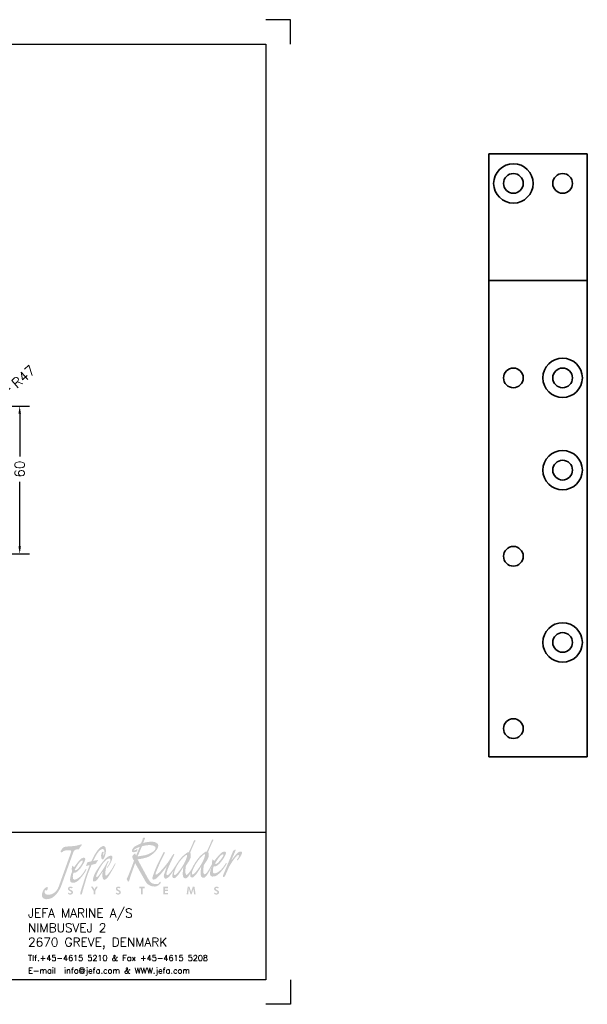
# Model space of a CAD drawing. Extents: x -280 to 410, y -179 to 221.
# Tile 2 of 2: x 180 to 410, y -179 to 221. Entities that reach past the tile are written whole.
import ezdxf

# ---------------------------------------------------------------- set-up
doc = ezdxf.new("R2010")
doc.units = 0
doc.header["$LTSCALE"] = 0.15
doc.layers.get('0').update_dxf_attribs({"linetype": 'CONTINUOUS'})
doc.layers.get('DEFPOINTS').update_dxf_attribs({"linetype": 'CONTINUOUS'})
doc.layers.add('BEARING', color=1, linetype='CONTINUOUS', lineweight=35)
doc.layers.add('DIMS', color=7, linetype='CONTINUOUS')
doc.layers.add('RAMME', color=7, linetype='CONTINUOUS')
doc.styles.add('ROMANS', font='romans')
doc.dimstyles.new('Text 4', dxfattribs={"dimtxt": 4, "dimasz": 3, "dimexe": 4, "dimexo": 0, "dimgap": 2, "dimtad": 0, "dimdsep": 46, "dimtxsty": 'ROMANS', "dimcen": 2, "dimazin": 2, "dimtfac": 0.65, "dimtofl": 0, "dimtmove": 0, "dimatfit": 3, "dimfxl": 0, "dimtolj": 1, "dimarcsym": 0})

# ---------------------------------------------------------------- blocks, each defined once
blk = doc.blocks.new('jefa rudder logo')
at = {"linetype": 'Continuous', "lineweight": 0}
h = blk.add_hatch(color=182, dxfattribs=at)
edge = h.paths.add_edge_path(flags=16)
edge.add_spline(control_points=[(28.95, 61.15), (29.14, 61.17), (28.95, 60.38), (28.38, 59.43), (28.38, 59.43), (27.82, 58.48), (27.17, 57.71), (26.92, 57.71), (26.92, 57.71), (26.68, 57.71), (26.86, 58.52), (27.42, 59.47), (27.42, 59.47), (27.98, 60.42), (28.79, 61.14), (28.95, 61.15)], knot_values=[0, 0, 0, 0, 0.25, 0.25, 0.25, 0.25, 0.5, 0.5, 0.5, 0.5, 0.75, 0.75, 0.75, 0.75, 1, 1, 1, 1], degree=3, periodic=0)
edge = h.paths.add_edge_path(flags=16)
edge.add_spline(control_points=[(29.95, 57.81), (30.2, 57.81), (30.85, 58.58), (31.41, 59.53), (31.41, 59.53), (31.98, 60.48), (32.17, 61.26), (31.98, 61.25), (31.98, 61.25), (31.82, 61.24), (31.03, 60.5), (30.47, 59.55), (30.47, 59.55), (30.32, 59.3), (29.53, 57.81), (29.95, 57.81)], knot_values=[0, 0, 0, 0, 0.25, 0.25, 0.25, 0.25, 0.5, 0.5, 0.5, 0.5, 0.75, 0.75, 0.75, 0.75, 1, 1, 1, 1], degree=3, periodic=0)
edge = h.paths.add_edge_path()
edge.add_spline(control_points=[(30.17, 59.44), (30.19, 59.47), (30.21, 59.51), (30.24, 59.56), (30.24, 59.56), (30.25, 59.59), (30.26, 59.6), (30.26, 59.6), (30.26, 59.6), (30.26, 59.6), (30.26, 59.6), (30.26, 59.6), (30.26, 59.6), (30.47, 59.95), (30.88, 60.56), (31.19, 60.88), (31.19, 60.88), (31.55, 61.25), (32.21, 61.78), (32.3, 61.69), (32.3, 61.69), (32.38, 61.59), (33.18, 63.56), (33.18, 63.56), (33.18, 63.56), (33.18, 63.56), (33.26, 63.81), (33.4, 63.75), (33.4, 63.75), (33.54, 63.68), (33.49, 63.57), (33.39, 63.43), (33.39, 63.43), (33.28, 63.29), (32.58, 61.64), (32.59, 61.62), (32.59, 61.62), (32.61, 61.61), (32.89, 60.96), (32.42, 60.24), (32.42, 60.24), (31.94, 59.53), (31.86, 59.38), (31.86, 59.38), (31.86, 59.38), (31.86, 59.38), (31.72, 58.51), (31.77, 58.23), (31.77, 58.23), (31.82, 57.96), (31.91, 57.78), (32.05, 57.85), (32.05, 57.85), (32.48, 58.06), (33.04, 59.22), (33.27, 59.65), (33.27, 59.65), (33.24, 59.9), (33.28, 60.12), (33.32, 60.39), (33.32, 60.39), (33.41, 60.27), (33.48, 60.19), (33.65, 60.14), (33.65, 60.14), (33.98, 60.61), (34.62, 61.36), (34.97, 61.58), (34.97, 61.58), (35.31, 61.79), (35.66, 61.7), (35.6, 61.41), (35.6, 61.41), (35.49, 60.85), (34.3, 58.95), (33.53, 59.19), (33.53, 59.19), (33.45, 59.05), (33.19, 57.98), (33.61, 57.99), (33.61, 57.99), (34.02, 58), (34.65, 58.39), (35.14, 59.06), (35.14, 59.06), (35.64, 59.73), (35.55, 59.77), (35.66, 59.77), (35.66, 59.77), (35.77, 59.78), (35.7, 59.57), (35.52, 59.28), (35.52, 59.28), (35.35, 59), (34.37, 57.6), (33.67, 57.49), (33.67, 57.49), (33, 57.36), (32.92, 57.66), (32.91, 57.99), (32.91, 57.99), (32.9, 58.29), (33.03, 58.74), (33.24, 59.26), (33.24, 59.26), (33.24, 59.26), (32.76, 58.31), (32.76, 58.31), (32.76, 58.31), (32.76, 58.31), (32.25, 57.4), (32, 57.31), (32, 57.31), (31.74, 57.22), (31.47, 57.27), (31.36, 57.59), (31.36, 57.59), (31.26, 57.9), (31.4, 59.26), (31.46, 59.22), (31.46, 59.22), (31.46, 59.22), (30.71, 57.97), (30.43, 57.69), (30.43, 57.69), (30.15, 57.41), (29.97, 57.16), (29.66, 57.37), (29.66, 57.37), (29.53, 57.45), (29.54, 57.72), (29.61, 58.05), (29.61, 58.05), (29.46, 57.78), (29.15, 57.28), (28.97, 57.21), (28.97, 57.21), (28.71, 57.12), (28.44, 57.17), (28.33, 57.49), (28.33, 57.49), (28.23, 57.8), (28.37, 59.15), (28.43, 59.12), (28.43, 59.12), (28.43, 59.12), (27.68, 57.87), (27.4, 57.59), (27.4, 57.59), (27.12, 57.31), (26.94, 57.06), (26.63, 57.26), (26.63, 57.26), (26.43, 57.4), (26.55, 57.97), (26.73, 58.48), (26.73, 58.48), (26.52, 58.15), (26.1, 57.53), (25.91, 57.37), (25.91, 57.37), (25.65, 57.15), (25.46, 57.09), (25.32, 57.13), (25.32, 57.13), (25.16, 57.18), (25.03, 57.48), (25.12, 57.77), (25.12, 57.77), (25.21, 58.06), (25.62, 59.21), (25.62, 59.21), (25.62, 59.21), (25.62, 59.21), (24.73, 58.05), (24.42, 57.72), (24.42, 57.72), (24.11, 57.39), (23.82, 57.11), (23.66, 57.03), (23.66, 57.03), (23.5, 56.95), (23.1, 56.84), (23.16, 57.23), (23.16, 57.23), (23.22, 57.62), (23.71, 58.82), (23.91, 59.28), (23.91, 59.28), (24.1, 59.73), (24.83, 61.17), (24.94, 61.36), (24.94, 61.36), (25.03, 61.52), (25.11, 61.79), (25.29, 61.51), (25.29, 61.51), (25.29, 61.51), (24.63, 60.24), (24.27, 59.38), (24.27, 59.38), (23.91, 58.51), (23.75, 58.16), (23.72, 58.02), (23.72, 58.02), (23.7, 57.88), (23.67, 57.75), (23.76, 57.77), (23.76, 57.77), (24.24, 57.87), (25.45, 59.42), (25.77, 59.84), (25.77, 59.84), (26.06, 60.24), (26.42, 60.88), (26.48, 60.94), (26.48, 60.94), (26.61, 61.1), (26.73, 61.36), (26.83, 61.27), (26.83, 61.27), (26.93, 61.2), (26.84, 61.07), (26.75, 60.91), (26.75, 60.91), (26.66, 60.75), (25.81, 58.96), (25.69, 58.53), (25.69, 58.53), (25.58, 58.13), (25.51, 57.96), (25.55, 57.83), (25.55, 57.83), (25.59, 57.7), (25.68, 57.56), (26.04, 57.92), (26.04, 57.92), (26.88, 58.79), (27.34, 59.93), (28.16, 60.78), (28.16, 60.78), (28.52, 61.15), (29.18, 61.68), (29.27, 61.59), (29.27, 61.59), (29.35, 61.5), (30.15, 63.46), (30.15, 63.46), (30.15, 63.46), (30.15, 63.46), (30.23, 63.71), (30.37, 63.65), (30.37, 63.65), (30.51, 63.58), (30.46, 63.47), (30.36, 63.33), (30.36, 63.33), (30.25, 63.19), (29.55, 61.54), (29.56, 61.52), (29.56, 61.52), (29.58, 61.51), (29.86, 60.86), (29.39, 60.14), (29.39, 60.14), (28.91, 59.43), (28.83, 59.28), (28.83, 59.28), (28.83, 59.28), (28.83, 59.28), (28.69, 58.41), (28.75, 58.12), (28.75, 58.12), (28.8, 57.84), (28.89, 57.68), (29.02, 57.75), (29.02, 57.75), (29.15, 57.82), (29.59, 58.39), (29.71, 58.6), (29.71, 58.6), (29.75, 58.66), (29.81, 58.77), (29.89, 58.91), (29.89, 58.91), (30.02, 59.23), (30.14, 59.46), (30.17, 59.44)], knot_values=[0, 0, 0, 0, 0.013889, 0.013889, 0.013889, 0.013889, 0.027778, 0.027778, 0.027778, 0.027778, 0.041667, 0.041667, 0.041667, 0.041667, 0.055556, 0.055556, 0.055556, 0.055556, 0.069444, 0.069444, 0.069444, 0.069444, 0.083333, 0.083333, 0.083333, 0.083333, 0.097222, 0.097222, 0.097222, 0.097222, 0.111111, 0.111111, 0.111111, 0.111111, 0.125, 0.125, 0.125, 0.125, 0.138889, 0.138889, 0.138889, 0.138889, 0.152778, 0.152778, 0.152778, 0.152778, 0.166667, 0.166667, 0.166667, 0.166667, 0.180556, 0.180556, 0.180556, 0.180556, 0.194444, 0.194444, 0.194444, 0.194444, 0.208333, 0.208333, 0.208333, 0.208333, 0.222222, 0.222222, 0.222222, 0.222222, 0.236111, 0.236111, 0.236111, 0.236111, 0.25, 0.25, 0.25, 0.25, 0.263889, 0.263889, 0.263889, 0.263889, 0.277778, 0.277778, 0.277778, 0.277778, 0.291667, 0.291667, 0.291667, 0.291667, 0.305556, 0.305556, 0.305556, 0.305556, 0.319444, 0.319444, 0.319444, 0.319444, 0.333333, 0.333333, 0.333333, 0.333333, 0.347222, 0.347222, 0.347222, 0.347222, 0.361111, 0.361111, 0.361111, 0.361111, 0.375, 0.375, 0.375, 0.375, 0.388889, 0.388889, 0.388889, 0.388889, 0.402778, 0.402778, 0.402778, 0.402778, 0.416667, 0.416667, 0.416667, 0.416667, 0.430556, 0.430556, 0.430556, 0.430556, 0.444444, 0.444444, 0.444444, 0.444444, 0.458333, 0.458333, 0.458333, 0.458333, 0.472222, 0.472222, 0.472222, 0.472222, 0.486111, 0.486111, 0.486111, 0.486111, 0.5, 0.5, 0.5, 0.5, 0.513889, 0.513889, 0.513889, 0.513889, 0.527778, 0.527778, 0.527778, 0.527778, 0.541667, 0.541667, 0.541667, 0.541667, 0.555556, 0.555556, 0.555556, 0.555556, 0.569444, 0.569444, 0.569444, 0.569444, 0.583333, 0.583333, 0.583333, 0.583333, 0.597222, 0.597222, 0.597222, 0.597222, 0.611111, 0.611111, 0.611111, 0.611111, 0.625, 0.625, 0.625, 0.625, 0.638889, 0.638889, 0.638889, 0.638889, 0.652778, 0.652778, 0.652778, 0.652778, 0.666667, 0.666667, 0.666667, 0.666667, 0.680556, 0.680556, 0.680556, 0.680556, 0.694444, 0.694444, 0.694444, 0.694444, 0.708333, 0.708333, 0.708333, 0.708333, 0.722222, 0.722222, 0.722222, 0.722222, 0.736111, 0.736111, 0.736111, 0.736111, 0.75, 0.75, 0.75, 0.75, 0.763889, 0.763889, 0.763889, 0.763889, 0.777778, 0.777778, 0.777778, 0.777778, 0.791667, 0.791667, 0.791667, 0.791667, 0.805556, 0.805556, 0.805556, 0.805556, 0.819444, 0.819444, 0.819444, 0.819444, 0.833333, 0.833333, 0.833333, 0.833333, 0.847222, 0.847222, 0.847222, 0.847222, 0.861111, 0.861111, 0.861111, 0.861111, 0.875, 0.875, 0.875, 0.875, 0.888889, 0.888889, 0.888889, 0.888889, 0.902778, 0.902778, 0.902778, 0.902778, 0.916667, 0.916667, 0.916667, 0.916667, 0.930556, 0.930556, 0.930556, 0.930556, 0.944444, 0.944444, 0.944444, 0.944444, 0.958333, 0.958333, 0.958333, 0.958333, 0.972222, 0.972222, 0.972222, 0.972222, 0.986111, 0.986111, 0.986111, 0.986111, 1, 1, 1, 1], degree=3, periodic=0)
edge = h.paths.add_edge_path(flags=16)
edge.add_spline(control_points=[(33.76, 59.68), (33.76, 59.68), (34.34, 60.7), (34.68, 61), (34.68, 61), (35.02, 61.3), (35.27, 61.33), (35.16, 61), (35.16, 61), (35.1, 60.83), (33.98, 59.18), (33.76, 59.68)], knot_values=[0, 0, 0, 0, 0.333333, 0.333333, 0.333333, 0.333333, 0.666667, 0.666667, 0.666667, 0.666667, 1, 1, 1, 1], degree=3, periodic=0)
edge = h.paths.add_edge_path()
edge.add_spline(control_points=[(21.22, 63.07), (21.22, 63.07), (21.49, 63.7), (21.49, 63.7), (21.49, 63.7), (21.49, 63.7), (21.5, 63.85), (21.54, 63.94), (21.54, 63.94), (21.59, 64.02), (21.74, 64.11), (21.8, 64.08), (21.8, 64.08), (21.86, 64.05), (21.98, 63.96), (21.9, 63.83), (21.9, 63.83), (21.82, 63.69), (21.58, 63.16), (21.58, 63.16), (21.58, 63.16), (21.58, 63.16), (22.98, 63.51), (23.49, 63.33), (23.49, 63.33), (24, 63.14), (24.37, 62.92), (24.07, 62.3), (24.07, 62.3), (23.76, 61.67), (22.93, 60.91), (22.08, 60.66), (22.08, 60.66), (21.22, 60.42), (20.65, 60.39), (20.65, 60.39), (20.65, 60.39), (20.65, 60.39), (22.46, 57.06), (22.46, 57.06), (22.46, 57.06), (22.87, 56.31), (23.26, 56.25), (23.51, 56.22), (23.51, 56.22), (23.78, 56.19), (24.11, 56.15), (24.26, 56.32), (24.26, 56.32), (24.36, 56.43), (24.36, 56.58), (24.45, 56.59), (24.45, 56.59), (24.53, 56.6), (24.68, 56.47), (24.57, 56.34), (24.57, 56.34), (24.47, 56.22), (24.02, 55.78), (23.63, 55.78), (23.63, 55.78), (23.24, 55.78), (22.47, 55.81), (21.98, 56.67), (21.98, 56.67), (21.98, 56.67), (20.25, 59.73), (20.25, 59.73), (20.25, 59.73), (20.25, 59.73), (19.48, 57.57), (19.48, 57.57), (19.48, 57.57), (19.48, 57.57), (19.32, 57.01), (19.26, 56.84), (19.26, 56.84), (19.2, 56.66), (19.12, 56.57), (19.04, 56.62), (19.04, 56.62), (18.96, 56.66), (18.92, 56.91), (18.87, 56.97), (18.87, 56.97), (18.82, 57.03), (18.77, 57.13), (18.86, 57.16), (18.86, 57.16), (18.96, 57.19), (20.08, 60.14), (20.04, 60.17), (20.04, 60.17), (19.98, 60.21), (19.7, 60.84), (19.74, 60.89), (19.74, 60.89), (19.89, 61.09), (20.06, 61.28), (20.26, 61.41), (20.26, 61.41), (20.29, 61.28), (20.34, 61.15), (20.4, 61.02), (20.4, 61.02), (20.4, 61.02), (21.04, 62.5), (21.04, 62.5), (21.04, 62.5), (21.04, 62.5), (20.52, 62.31), (20.36, 62.2), (20.36, 62.2), (20.2, 62.09), (19.93, 61.93), (19.94, 61.88), (19.94, 61.88), (19.96, 61.83), (20.21, 61.9), (20.35, 61.98), (20.35, 61.98), (20.5, 62.07), (20.63, 62.18), (20.65, 62.06), (20.65, 62.06), (20.66, 61.94), (20.58, 61.66), (20.25, 61.61), (20.25, 61.61), (19.92, 61.56), (19.73, 61.6), (19.69, 61.74), (19.69, 61.74), (19.65, 61.89), (19.85, 62.37), (20.22, 62.58), (20.22, 62.58), (20.6, 62.78), (21.22, 63.07), (21.22, 63.07)], knot_values=[0, 0, 0, 0, 0.028571, 0.028571, 0.028571, 0.028571, 0.057143, 0.057143, 0.057143, 0.057143, 0.085714, 0.085714, 0.085714, 0.085714, 0.114286, 0.114286, 0.114286, 0.114286, 0.142857, 0.142857, 0.142857, 0.142857, 0.171429, 0.171429, 0.171429, 0.171429, 0.2, 0.2, 0.2, 0.2, 0.228571, 0.228571, 0.228571, 0.228571, 0.257143, 0.257143, 0.257143, 0.257143, 0.285714, 0.285714, 0.285714, 0.285714, 0.314286, 0.314286, 0.314286, 0.314286, 0.342857, 0.342857, 0.342857, 0.342857, 0.371429, 0.371429, 0.371429, 0.371429, 0.4, 0.4, 0.4, 0.4, 0.428571, 0.428571, 0.428571, 0.428571, 0.457143, 0.457143, 0.457143, 0.457143, 0.485714, 0.485714, 0.485714, 0.485714, 0.514286, 0.514286, 0.514286, 0.514286, 0.542857, 0.542857, 0.542857, 0.542857, 0.571429, 0.571429, 0.571429, 0.571429, 0.6, 0.6, 0.6, 0.6, 0.628571, 0.628571, 0.628571, 0.628571, 0.657143, 0.657143, 0.657143, 0.657143, 0.685714, 0.685714, 0.685714, 0.685714, 0.714286, 0.714286, 0.714286, 0.714286, 0.742857, 0.742857, 0.742857, 0.742857, 0.771429, 0.771429, 0.771429, 0.771429, 0.8, 0.8, 0.8, 0.8, 0.828571, 0.828571, 0.828571, 0.828571, 0.857143, 0.857143, 0.857143, 0.857143, 0.885714, 0.885714, 0.885714, 0.885714, 0.914286, 0.914286, 0.914286, 0.914286, 0.942857, 0.942857, 0.942857, 0.942857, 0.971429, 0.971429, 0.971429, 0.971429, 1, 1, 1, 1], degree=3, periodic=0)
edge = h.paths.add_edge_path(flags=16)
edge.add_spline(control_points=[(20.66, 60.88), (20.66, 60.88), (21.4, 62.59), (21.4, 62.59), (21.4, 62.59), (21.41, 62.62), (22.63, 62.91), (23.11, 62.76), (23.11, 62.76), (23.59, 62.61), (23.86, 62.47), (23.61, 62.02), (23.61, 62.02), (23.36, 61.57), (22.26, 61.15), (21.92, 61.08), (21.92, 61.08), (21.57, 61), (20.66, 60.88), (20.66, 60.88)], knot_values=[0, 0, 0, 0, 0.2, 0.2, 0.2, 0.2, 0.4, 0.4, 0.4, 0.4, 0.6, 0.6, 0.6, 0.6, 0.8, 0.8, 0.8, 0.8, 1, 1, 1, 1], degree=3, periodic=0)
edge = h.paths.add_edge_path()
edge.add_spline(control_points=[(35.1, 57.64), (35.1, 57.64), (36.84, 61.85), (36.84, 61.85), (36.84, 61.85), (36.84, 61.85), (37.15, 62.02), (37.15, 62.02), (37.15, 62.02), (37.15, 62.02), (37.29, 62.1), (37.25, 61.96), (37.25, 61.96), (37.21, 61.81), (36.48, 60.16), (36.48, 60.16), (36.48, 60.16), (36.48, 60.16), (37.44, 61.49), (37.79, 61.63), (37.79, 61.63), (38.16, 61.77), (38.4, 61.75), (38.32, 61.42), (38.32, 61.42), (38.24, 61.09), (37.69, 60.27), (37.6, 60.23), (37.6, 60.23), (37.51, 60.18), (37.44, 60.28), (37.44, 60.28), (37.44, 60.28), (37.44, 60.28), (37.63, 60.53), (37.68, 60.65), (37.68, 60.65), (37.73, 60.75), (37.82, 60.94), (37.8, 61.02), (37.8, 61.02), (37.63, 61.67), (36.16, 59.2), (36.11, 59.07), (36.11, 59.07), (36.11, 59.07), (35.44, 57.54), (35.44, 57.54), (35.44, 57.54), (35.37, 57.4), (35.17, 57.37), (35.12, 57.4), (35.12, 57.4), (35.06, 57.43), (35.07, 57.57), (35.1, 57.64)], knot_values=[0, 0, 0, 0, 0.071429, 0.071429, 0.071429, 0.071429, 0.142857, 0.142857, 0.142857, 0.142857, 0.214286, 0.214286, 0.214286, 0.214286, 0.285714, 0.285714, 0.285714, 0.285714, 0.357143, 0.357143, 0.357143, 0.357143, 0.428571, 0.428571, 0.428571, 0.428571, 0.5, 0.5, 0.5, 0.5, 0.571429, 0.571429, 0.571429, 0.571429, 0.642857, 0.642857, 0.642857, 0.642857, 0.714286, 0.714286, 0.714286, 0.714286, 0.785714, 0.785714, 0.785714, 0.785714, 0.857143, 0.857143, 0.857143, 0.857143, 0.928571, 0.928571, 0.928571, 0.928571, 1, 1, 1, 1], degree=3, periodic=0)
edge = h.paths.add_edge_path()
edge.add_spline(control_points=[(15.66, 59.3), (15.95, 59.7), (16.32, 60.53), (15.9, 60.53), (15.9, 60.53), (15.68, 60.54), (15.15, 60.31), (14.43, 59.16), (14.43, 59.16), (13.73, 58.01), (13.69, 57.64), (13.66, 57.51), (13.66, 57.51), (13.62, 57.38), (13.7, 57.26), (13.94, 57.49), (13.94, 57.49), (14.19, 57.72), (14.87, 58.76), (15.08, 59.11), (15.08, 59.11), (15.33, 59.52), (15.62, 60.24), (15.75, 60.12), (15.75, 60.12), (15.8, 60.06), (15.7, 59.89), (15.56, 59.63), (15.56, 59.63), (15.28, 59.1), (15.01, 57.4), (15.38, 57.63), (15.38, 57.63), (15.69, 57.82), (16.26, 58.64), (16.47, 59.02), (16.47, 59.02), (16.68, 59.4), (16.78, 59.6), (16.78, 59.6), (16.78, 59.6), (16.78, 59.6), (17.01, 59.88), (16.91, 59.57), (16.91, 59.57), (16.8, 59.26), (15.86, 57.61), (15.64, 57.36), (15.64, 57.36), (15.41, 57.1), (15.13, 56.87), (14.99, 56.9), (14.99, 56.9), (14.84, 56.93), (14.69, 57.34), (14.7, 57.63), (14.7, 57.63), (14.72, 57.92), (14.74, 58.28), (14.74, 58.28), (14.74, 58.28), (14.74, 58.28), (14.19, 57.42), (13.91, 57.04), (13.91, 57.04), (13.64, 56.65), (13.22, 56.5), (13.15, 56.73), (13.15, 56.73), (13.09, 56.95), (13.07, 57.5), (13.88, 58.73), (13.88, 58.73), (14.69, 59.96), (15.35, 60.7), (15.77, 60.9), (15.77, 60.9), (16.19, 61.1), (16.36, 61.01), (16.39, 60.78), (16.39, 60.78), (16.43, 60.55), (16.23, 59.95), (15.94, 59.5), (15.94, 59.5), (15.64, 59.05), (15.58, 58.97), (15.5, 58.96), (15.5, 58.96), (15.39, 58.95), (15.6, 59.22), (15.66, 59.3)], knot_values=[0, 0, 0, 0, 0.043478, 0.043478, 0.043478, 0.043478, 0.086957, 0.086957, 0.086957, 0.086957, 0.130435, 0.130435, 0.130435, 0.130435, 0.173913, 0.173913, 0.173913, 0.173913, 0.217391, 0.217391, 0.217391, 0.217391, 0.26087, 0.26087, 0.26087, 0.26087, 0.304348, 0.304348, 0.304348, 0.304348, 0.347826, 0.347826, 0.347826, 0.347826, 0.391304, 0.391304, 0.391304, 0.391304, 0.434783, 0.434783, 0.434783, 0.434783, 0.478261, 0.478261, 0.478261, 0.478261, 0.521739, 0.521739, 0.521739, 0.521739, 0.565217, 0.565217, 0.565217, 0.565217, 0.608696, 0.608696, 0.608696, 0.608696, 0.652174, 0.652174, 0.652174, 0.652174, 0.695652, 0.695652, 0.695652, 0.695652, 0.73913, 0.73913, 0.73913, 0.73913, 0.782609, 0.782609, 0.782609, 0.782609, 0.826087, 0.826087, 0.826087, 0.826087, 0.869565, 0.869565, 0.869565, 0.869565, 0.913043, 0.913043, 0.913043, 0.913043, 0.956522, 0.956522, 0.956522, 0.956522, 1, 1, 1, 1], degree=3, periodic=0)
edge = h.paths.add_edge_path()
edge.add_spline(control_points=[(12.85, 60.04), (13.2, 60.9), (13.7, 61.67), (14, 62.04), (14, 62.04), (14.29, 62.42), (14.81, 62.77), (15.09, 62.59), (15.09, 62.59), (15.37, 62.4), (15.38, 61.54), (15.15, 60.94), (15.15, 60.94), (14.91, 60.34), (14.8, 60.37), (14.69, 60.35), (14.69, 60.35), (14.57, 60.33), (14.47, 60.85), (14.5, 61.1), (14.5, 61.1), (14.54, 61.36), (14.61, 61.63), (14.78, 61.69), (14.78, 61.69), (14.95, 61.74), (14.91, 61.56), (14.88, 61.36), (14.88, 61.36), (14.86, 61.16), (14.9, 60.98), (14.9, 60.98), (14.9, 60.98), (14.9, 60.98), (15.13, 61.52), (15.06, 61.82), (15.06, 61.82), (14.99, 62.12), (14.66, 62.33), (14.19, 61.83), (14.19, 61.83), (13.73, 61.32), (13.37, 60.56), (13.13, 60.09), (13.13, 60.09), (13.13, 60.09), (13.98, 60.29), (13.98, 60.29), (13.98, 60.29), (13.98, 60.29), (13.62, 59.64), (13.62, 59.64), (13.62, 59.64), (13.62, 59.64), (12.88, 59.45), (12.88, 59.45), (12.88, 59.45), (12.88, 59.45), (12.27, 58.12), (11.96, 57.01), (11.96, 57.01), (11.64, 55.9), (11.32, 54.88), (11.3, 54.74), (11.3, 54.74), (11.29, 54.59), (11.2, 54.36), (11.11, 54.38), (11.11, 54.38), (11.02, 54.4), (10.96, 54.53), (10.98, 54.71), (10.98, 54.71), (11, 54.9), (11.73, 57.12), (11.81, 57.38), (11.81, 57.38), (11.89, 57.64), (12.56, 59.4), (12.56, 59.4), (12.56, 59.4), (12.56, 59.4), (11.92, 59.25), (11.92, 59.25), (11.92, 59.25), (11.92, 59.25), (12.18, 59.89), (12.18, 59.89), (12.18, 59.89), (12.18, 59.89), (12.85, 60.04), (12.85, 60.04)], knot_values=[0, 0, 0, 0, 0.043478, 0.043478, 0.043478, 0.043478, 0.086957, 0.086957, 0.086957, 0.086957, 0.130435, 0.130435, 0.130435, 0.130435, 0.173913, 0.173913, 0.173913, 0.173913, 0.217391, 0.217391, 0.217391, 0.217391, 0.26087, 0.26087, 0.26087, 0.26087, 0.304348, 0.304348, 0.304348, 0.304348, 0.347826, 0.347826, 0.347826, 0.347826, 0.391304, 0.391304, 0.391304, 0.391304, 0.434783, 0.434783, 0.434783, 0.434783, 0.478261, 0.478261, 0.478261, 0.478261, 0.521739, 0.521739, 0.521739, 0.521739, 0.565217, 0.565217, 0.565217, 0.565217, 0.608696, 0.608696, 0.608696, 0.608696, 0.652174, 0.652174, 0.652174, 0.652174, 0.695652, 0.695652, 0.695652, 0.695652, 0.73913, 0.73913, 0.73913, 0.73913, 0.782609, 0.782609, 0.782609, 0.782609, 0.826087, 0.826087, 0.826087, 0.826087, 0.869565, 0.869565, 0.869565, 0.869565, 0.913043, 0.913043, 0.913043, 0.913043, 0.956522, 0.956522, 0.956522, 0.956522, 1, 1, 1, 1], degree=3, periodic=0)
edge = h.paths.add_edge_path()
edge.add_spline(control_points=[(9.58, 59.3), (9.66, 59.18), (9.8, 59.14), (9.97, 59.1), (9.97, 59.1), (10.29, 59.57), (10.84, 60.3), (11.18, 60.53), (11.18, 60.53), (11.51, 60.75), (11.87, 60.67), (11.82, 60.38), (11.82, 60.38), (11.77, 60.08), (11.12, 58.84), (10.6, 58.44), (10.6, 58.44), (10.35, 58.25), (10.16, 58.03), (9.83, 58.12), (9.83, 58.12), (9.75, 57.98), (9.53, 56.92), (9.95, 56.93), (9.95, 56.93), (10.36, 56.95), (10.97, 57.36), (11.44, 58.04), (11.44, 58.04), (11.91, 58.71), (11.83, 58.75), (11.94, 58.76), (11.94, 58.76), (12.04, 58.77), (11.99, 58.55), (11.82, 58.27), (11.82, 58.27), (11.64, 57.99), (10.69, 56.58), (10.03, 56.44), (10.03, 56.44), (9.36, 56.29), (9.27, 56.58), (9.25, 56.91), (9.25, 56.91), (9.23, 57.24), (9.36, 57.75), (9.59, 58.33), (9.59, 58.33), (9.5, 58.67), (9.53, 58.95), (9.58, 59.3)], knot_values=[0, 0, 0, 0, 0.076923, 0.076923, 0.076923, 0.076923, 0.153846, 0.153846, 0.153846, 0.153846, 0.230769, 0.230769, 0.230769, 0.230769, 0.307692, 0.307692, 0.307692, 0.307692, 0.384615, 0.384615, 0.384615, 0.384615, 0.461538, 0.461538, 0.461538, 0.461538, 0.538462, 0.538462, 0.538462, 0.538462, 0.615385, 0.615385, 0.615385, 0.615385, 0.692308, 0.692308, 0.692308, 0.692308, 0.769231, 0.769231, 0.769231, 0.769231, 0.846154, 0.846154, 0.846154, 0.846154, 0.923077, 0.923077, 0.923077, 0.923077, 1, 1, 1, 1], degree=3, periodic=0)
edge = h.paths.add_edge_path(flags=16)
edge.add_spline(control_points=[(10.04, 58.61), (10.04, 58.61), (10.58, 59.64), (10.91, 59.94), (10.91, 59.94), (11.24, 60.25), (11.49, 60.29), (11.39, 59.96), (11.39, 59.96), (11.3, 59.62), (10.7, 58.84), (10.46, 58.68), (10.46, 58.68), (10.27, 58.55), (10.1, 58.48), (10.04, 58.61)], knot_values=[0, 0, 0, 0, 0.25, 0.25, 0.25, 0.25, 0.5, 0.5, 0.5, 0.5, 0.75, 0.75, 0.75, 0.75, 1, 1, 1, 1], degree=3, periodic=0)
edge = h.paths.add_edge_path()
edge.add_spline(control_points=[(9.22, 61.93), (8.86, 61.89), (8.44, 61.96), (8.13, 61.77), (8.13, 61.77), (7.97, 61.68), (7.89, 61.56), (7.81, 61.55), (7.81, 61.55), (7.73, 61.54), (7.56, 61.67), (7.65, 61.79), (7.65, 61.79), (7.73, 61.92), (7.97, 62.3), (8.13, 62.41), (8.13, 62.41), (8.3, 62.51), (8.53, 62.54), (8.74, 62.55), (8.74, 62.55), (8.94, 62.55), (10.03, 62.63), (10.39, 62.71), (10.39, 62.71), (10.76, 62.8), (11.1, 62.92), (11.1, 62.92), (11.1, 62.92), (11.1, 62.92), (11.23, 63.01), (11.23, 62.87), (11.23, 62.87), (11.23, 62.73), (10.87, 62.39), (10.83, 62.27), (10.83, 62.27), (10.78, 62.15), (10.84, 62.04), (10.62, 62.08), (10.62, 62.08), (10.39, 62.11), (9.94, 62), (9.83, 61.68), (9.83, 61.68), (9.83, 61.68), (7.71, 55.78), (7.71, 55.78), (7.71, 55.78), (7.6, 55.46), (6.87, 54.01), (5.83, 53.71), (5.83, 53.71), (4.79, 53.42), (4.47, 53.92), (4.47, 54.26), (4.47, 54.26), (4.47, 54.6), (4.69, 55.24), (4.93, 55.45), (4.93, 55.45), (5.17, 55.67), (5.5, 55.8), (5.48, 55.55), (5.48, 55.55), (5.46, 55.31), (5.29, 54.96), (5.2, 55.11), (5.2, 55.11), (5.11, 55.27), (5.03, 55.21), (4.97, 55.06), (4.97, 55.06), (4.91, 54.92), (4.9, 54.41), (5.41, 54.38), (5.41, 54.38), (5.92, 54.34), (6.9, 54.58), (7.33, 55.79), (7.33, 55.79), (7.33, 55.79), (9.44, 61.68), (9.44, 61.68), (9.44, 61.68), (9.5, 61.83), (9.22, 61.93), (9.22, 61.93)], knot_values=[0, 0, 0, 0, 0.045455, 0.045455, 0.045455, 0.045455, 0.090909, 0.090909, 0.090909, 0.090909, 0.136364, 0.136364, 0.136364, 0.136364, 0.181818, 0.181818, 0.181818, 0.181818, 0.227273, 0.227273, 0.227273, 0.227273, 0.272727, 0.272727, 0.272727, 0.272727, 0.318182, 0.318182, 0.318182, 0.318182, 0.363636, 0.363636, 0.363636, 0.363636, 0.409091, 0.409091, 0.409091, 0.409091, 0.454545, 0.454545, 0.454545, 0.454545, 0.5, 0.5, 0.5, 0.5, 0.545455, 0.545455, 0.545455, 0.545455, 0.590909, 0.590909, 0.590909, 0.590909, 0.636364, 0.636364, 0.636364, 0.636364, 0.681818, 0.681818, 0.681818, 0.681818, 0.727273, 0.727273, 0.727273, 0.727273, 0.772727, 0.772727, 0.772727, 0.772727, 0.818182, 0.818182, 0.818182, 0.818182, 0.863636, 0.863636, 0.863636, 0.863636, 0.909091, 0.909091, 0.909091, 0.909091, 0.954545, 0.954545, 0.954545, 0.954545, 1, 1, 1, 1], degree=3, periodic=0)
h = blk.add_hatch(color=8, dxfattribs=at)
edge = h.paths.add_edge_path()
edge.add_spline(control_points=[(33.57, 54.61), (33.57, 54.61), (33.73, 54.78), (33.73, 54.78), (33.73, 54.78), (33.75, 54.73), (33.78, 54.7), (33.82, 54.67), (33.82, 54.67), (33.86, 54.64), (33.91, 54.63), (33.96, 54.63), (33.96, 54.63), (34.03, 54.63), (34.08, 54.65), (34.11, 54.68), (34.11, 54.68), (34.15, 54.71), (34.17, 54.75), (34.17, 54.8), (34.17, 54.8), (34.17, 54.86), (34.11, 54.92), (33.99, 54.98), (33.99, 54.98), (33.94, 55), (33.91, 55.01), (33.89, 55.03), (33.89, 55.03), (33.78, 55.08), (33.7, 55.14), (33.66, 55.2), (33.66, 55.2), (33.61, 55.25), (33.59, 55.32), (33.59, 55.4), (33.59, 55.4), (33.59, 55.5), (33.63, 55.59), (33.72, 55.66), (33.72, 55.66), (33.8, 55.73), (33.91, 55.76), (34.04, 55.76), (34.04, 55.76), (34.12, 55.76), (34.19, 55.75), (34.24, 55.72), (34.24, 55.72), (34.3, 55.69), (34.35, 55.65), (34.39, 55.59), (34.39, 55.59), (34.39, 55.59), (34.23, 55.44), (34.23, 55.44), (34.23, 55.44), (34.21, 55.47), (34.19, 55.5), (34.16, 55.52), (34.16, 55.52), (34.12, 55.54), (34.08, 55.55), (34.04, 55.55), (34.04, 55.55), (33.99, 55.55), (33.94, 55.53), (33.91, 55.51), (33.91, 55.51), (33.88, 55.48), (33.86, 55.44), (33.86, 55.4), (33.86, 55.4), (33.86, 55.33), (33.92, 55.27), (34.06, 55.21), (34.06, 55.21), (34.08, 55.2), (34.1, 55.2), (34.12, 55.19), (34.12, 55.19), (34.22, 55.14), (34.31, 55.08), (34.36, 55.02), (34.36, 55.02), (34.41, 54.96), (34.43, 54.89), (34.43, 54.81), (34.43, 54.81), (34.43, 54.69), (34.39, 54.59), (34.31, 54.52), (34.31, 54.52), (34.23, 54.45), (34.12, 54.41), (33.98, 54.41), (33.98, 54.41), (33.88, 54.41), (33.8, 54.43), (33.73, 54.47), (33.73, 54.47), (33.66, 54.5), (33.61, 54.55), (33.57, 54.61)], knot_values=[0, 0, 0, 0, 0.038462, 0.038462, 0.038462, 0.038462, 0.076923, 0.076923, 0.076923, 0.076923, 0.115385, 0.115385, 0.115385, 0.115385, 0.153846, 0.153846, 0.153846, 0.153846, 0.192308, 0.192308, 0.192308, 0.192308, 0.230769, 0.230769, 0.230769, 0.230769, 0.269231, 0.269231, 0.269231, 0.269231, 0.307692, 0.307692, 0.307692, 0.307692, 0.346154, 0.346154, 0.346154, 0.346154, 0.384615, 0.384615, 0.384615, 0.384615, 0.423077, 0.423077, 0.423077, 0.423077, 0.461538, 0.461538, 0.461538, 0.461538, 0.5, 0.5, 0.5, 0.5, 0.538462, 0.538462, 0.538462, 0.538462, 0.576923, 0.576923, 0.576923, 0.576923, 0.615385, 0.615385, 0.615385, 0.615385, 0.653846, 0.653846, 0.653846, 0.653846, 0.692308, 0.692308, 0.692308, 0.692308, 0.730769, 0.730769, 0.730769, 0.730769, 0.769231, 0.769231, 0.769231, 0.769231, 0.807692, 0.807692, 0.807692, 0.807692, 0.846154, 0.846154, 0.846154, 0.846154, 0.884615, 0.884615, 0.884615, 0.884615, 0.923077, 0.923077, 0.923077, 0.923077, 0.961538, 0.961538, 0.961538, 0.961538, 1, 1, 1, 1], degree=3, periodic=0)
edge = h.paths.add_edge_path()
edge.add_spline(control_points=[(28.95, 54.45), (28.95, 54.45), (29.14, 55.73), (29.14, 55.73), (29.14, 55.73), (29.14, 55.73), (29.43, 55.73), (29.43, 55.73), (29.43, 55.73), (29.43, 55.73), (29.68, 54.97), (29.68, 54.97), (29.68, 54.97), (29.68, 54.96), (29.69, 54.94), (29.7, 54.9), (29.7, 54.9), (29.7, 54.87), (29.71, 54.84), (29.71, 54.8), (29.71, 54.8), (29.72, 54.84), (29.72, 54.88), (29.73, 54.91), (29.73, 54.91), (29.73, 54.94), (29.74, 54.96), (29.75, 54.98), (29.75, 54.98), (29.75, 54.98), (29.99, 55.73), (29.99, 55.73), (29.99, 55.73), (29.99, 55.73), (30.28, 55.73), (30.28, 55.73), (30.28, 55.73), (30.28, 55.73), (30.47, 54.45), (30.47, 54.45), (30.47, 54.45), (30.47, 54.45), (30.21, 54.45), (30.21, 54.45), (30.21, 54.45), (30.21, 54.45), (30.12, 55.22), (30.12, 55.22), (30.12, 55.22), (30.11, 55.28), (30.11, 55.32), (30.11, 55.35), (30.11, 55.35), (30.1, 55.38), (30.1, 55.41), (30.1, 55.43), (30.1, 55.43), (30.1, 55.44), (30.1, 55.45), (30.1, 55.46), (30.1, 55.46), (30.1, 55.47), (30.1, 55.47), (30.1, 55.48), (30.1, 55.48), (30.1, 55.43), (30.09, 55.38), (30.08, 55.35), (30.08, 55.35), (30.07, 55.31), (30.07, 55.29), (30.06, 55.27), (30.06, 55.27), (30.06, 55.27), (29.79, 54.45), (29.79, 54.45), (29.79, 54.45), (29.79, 54.45), (29.63, 54.45), (29.63, 54.45), (29.63, 54.45), (29.63, 54.45), (29.37, 55.27), (29.37, 55.27), (29.37, 55.27), (29.36, 55.27), (29.36, 55.3), (29.35, 55.33), (29.35, 55.33), (29.34, 55.36), (29.33, 55.41), (29.32, 55.48), (29.32, 55.48), (29.32, 55.48), (29.32, 55.44), (29.32, 55.44), (29.32, 55.44), (29.32, 55.38), (29.31, 55.31), (29.3, 55.22), (29.3, 55.22), (29.3, 55.22), (29.3, 55.22), (29.3, 55.22), (29.3, 55.22), (29.3, 55.22), (29.21, 54.45), (29.21, 54.45), (29.21, 54.45), (29.21, 54.45), (28.95, 54.45), (28.95, 54.45)], knot_values=[0, 0, 0, 0, 0.035714, 0.035714, 0.035714, 0.035714, 0.071429, 0.071429, 0.071429, 0.071429, 0.107143, 0.107143, 0.107143, 0.107143, 0.142857, 0.142857, 0.142857, 0.142857, 0.178571, 0.178571, 0.178571, 0.178571, 0.214286, 0.214286, 0.214286, 0.214286, 0.25, 0.25, 0.25, 0.25, 0.285714, 0.285714, 0.285714, 0.285714, 0.321429, 0.321429, 0.321429, 0.321429, 0.357143, 0.357143, 0.357143, 0.357143, 0.392857, 0.392857, 0.392857, 0.392857, 0.428571, 0.428571, 0.428571, 0.428571, 0.464286, 0.464286, 0.464286, 0.464286, 0.5, 0.5, 0.5, 0.5, 0.535714, 0.535714, 0.535714, 0.535714, 0.571429, 0.571429, 0.571429, 0.571429, 0.607143, 0.607143, 0.607143, 0.607143, 0.642857, 0.642857, 0.642857, 0.642857, 0.678571, 0.678571, 0.678571, 0.678571, 0.714286, 0.714286, 0.714286, 0.714286, 0.75, 0.75, 0.75, 0.75, 0.785714, 0.785714, 0.785714, 0.785714, 0.821429, 0.821429, 0.821429, 0.821429, 0.857143, 0.857143, 0.857143, 0.857143, 0.892857, 0.892857, 0.892857, 0.892857, 0.928571, 0.928571, 0.928571, 0.928571, 0.964286, 0.964286, 0.964286, 0.964286, 1, 1, 1, 1], degree=3, periodic=0)
edge = h.paths.add_edge_path()
edge.add_spline(control_points=[(25.03, 54.45), (25.03, 54.45), (25.03, 55.73), (25.03, 55.73), (25.03, 55.73), (25.03, 55.73), (25.79, 55.73), (25.79, 55.73), (25.79, 55.73), (25.79, 55.73), (25.79, 55.5), (25.79, 55.5), (25.79, 55.5), (25.79, 55.5), (25.31, 55.5), (25.31, 55.5), (25.31, 55.5), (25.31, 55.5), (25.31, 55.23), (25.31, 55.23), (25.31, 55.23), (25.31, 55.23), (25.79, 55.23), (25.79, 55.23), (25.79, 55.23), (25.79, 55.23), (25.79, 55), (25.79, 55), (25.79, 55), (25.79, 55), (25.31, 55), (25.31, 55), (25.31, 55), (25.31, 55), (25.31, 54.68), (25.31, 54.68), (25.31, 54.68), (25.31, 54.68), (25.79, 54.68), (25.79, 54.68), (25.79, 54.68), (25.79, 54.68), (25.79, 54.45), (25.79, 54.45), (25.79, 54.45), (25.79, 54.45), (25.03, 54.45), (25.03, 54.45)], knot_values=[0, 0, 0, 0, 0.083333, 0.083333, 0.083333, 0.083333, 0.166667, 0.166667, 0.166667, 0.166667, 0.25, 0.25, 0.25, 0.25, 0.333333, 0.333333, 0.333333, 0.333333, 0.416667, 0.416667, 0.416667, 0.416667, 0.5, 0.5, 0.5, 0.5, 0.583333, 0.583333, 0.583333, 0.583333, 0.666667, 0.666667, 0.666667, 0.666667, 0.75, 0.75, 0.75, 0.75, 0.833333, 0.833333, 0.833333, 0.833333, 0.916667, 0.916667, 0.916667, 0.916667, 1, 1, 1, 1], degree=3, periodic=0)
edge = h.paths.add_edge_path()
edge.add_spline(control_points=[(21.54, 55.5), (21.54, 55.5), (21.54, 54.45), (21.54, 54.45), (21.54, 54.45), (21.54, 54.45), (21.26, 54.45), (21.26, 54.45), (21.26, 54.45), (21.26, 54.45), (21.26, 55.5), (21.26, 55.5), (21.26, 55.5), (21.26, 55.5), (20.95, 55.5), (20.95, 55.5), (20.95, 55.5), (20.95, 55.5), (20.95, 55.73), (20.95, 55.73), (20.95, 55.73), (20.95, 55.73), (21.85, 55.73), (21.85, 55.73), (21.85, 55.73), (21.85, 55.73), (21.85, 55.5), (21.85, 55.5), (21.85, 55.5), (21.85, 55.5), (21.54, 55.5), (21.54, 55.5)], knot_values=[0, 0, 0, 0, 0.125, 0.125, 0.125, 0.125, 0.25, 0.25, 0.25, 0.25, 0.375, 0.375, 0.375, 0.375, 0.5, 0.5, 0.5, 0.5, 0.625, 0.625, 0.625, 0.625, 0.75, 0.75, 0.75, 0.75, 0.875, 0.875, 0.875, 0.875, 1, 1, 1, 1], degree=3, periodic=0)
edge = h.paths.add_edge_path()
edge.add_spline(control_points=[(16.97, 54.61), (16.97, 54.61), (17.12, 54.78), (17.12, 54.78), (17.12, 54.78), (17.14, 54.73), (17.17, 54.7), (17.21, 54.67), (17.21, 54.67), (17.25, 54.64), (17.3, 54.63), (17.36, 54.63), (17.36, 54.63), (17.42, 54.63), (17.47, 54.65), (17.51, 54.68), (17.51, 54.68), (17.55, 54.71), (17.56, 54.75), (17.56, 54.8), (17.56, 54.8), (17.56, 54.86), (17.5, 54.92), (17.38, 54.98), (17.38, 54.98), (17.34, 55), (17.31, 55.01), (17.28, 55.03), (17.28, 55.03), (17.17, 55.08), (17.09, 55.14), (17.05, 55.2), (17.05, 55.2), (17.01, 55.25), (16.98, 55.32), (16.98, 55.4), (16.98, 55.4), (16.98, 55.5), (17.03, 55.59), (17.11, 55.66), (17.11, 55.66), (17.19, 55.73), (17.3, 55.76), (17.44, 55.76), (17.44, 55.76), (17.51, 55.76), (17.58, 55.75), (17.64, 55.72), (17.64, 55.72), (17.69, 55.69), (17.74, 55.65), (17.79, 55.59), (17.79, 55.59), (17.79, 55.59), (17.63, 55.44), (17.63, 55.44), (17.63, 55.44), (17.6, 55.47), (17.58, 55.5), (17.55, 55.52), (17.55, 55.52), (17.52, 55.54), (17.48, 55.55), (17.43, 55.55), (17.43, 55.55), (17.38, 55.55), (17.34, 55.53), (17.3, 55.51), (17.3, 55.51), (17.27, 55.48), (17.25, 55.44), (17.25, 55.4), (17.25, 55.4), (17.25, 55.33), (17.32, 55.27), (17.45, 55.21), (17.45, 55.21), (17.48, 55.2), (17.5, 55.2), (17.51, 55.19), (17.51, 55.19), (17.62, 55.14), (17.7, 55.08), (17.75, 55.02), (17.75, 55.02), (17.8, 54.96), (17.83, 54.89), (17.83, 54.81), (17.83, 54.81), (17.83, 54.69), (17.79, 54.59), (17.71, 54.52), (17.71, 54.52), (17.63, 54.45), (17.51, 54.41), (17.38, 54.41), (17.38, 54.41), (17.28, 54.41), (17.19, 54.43), (17.12, 54.47), (17.12, 54.47), (17.05, 54.5), (17, 54.55), (16.97, 54.61)], knot_values=[0, 0, 0, 0, 0.038462, 0.038462, 0.038462, 0.038462, 0.076923, 0.076923, 0.076923, 0.076923, 0.115385, 0.115385, 0.115385, 0.115385, 0.153846, 0.153846, 0.153846, 0.153846, 0.192308, 0.192308, 0.192308, 0.192308, 0.230769, 0.230769, 0.230769, 0.230769, 0.269231, 0.269231, 0.269231, 0.269231, 0.307692, 0.307692, 0.307692, 0.307692, 0.346154, 0.346154, 0.346154, 0.346154, 0.384615, 0.384615, 0.384615, 0.384615, 0.423077, 0.423077, 0.423077, 0.423077, 0.461538, 0.461538, 0.461538, 0.461538, 0.5, 0.5, 0.5, 0.5, 0.538462, 0.538462, 0.538462, 0.538462, 0.576923, 0.576923, 0.576923, 0.576923, 0.615385, 0.615385, 0.615385, 0.615385, 0.653846, 0.653846, 0.653846, 0.653846, 0.692308, 0.692308, 0.692308, 0.692308, 0.730769, 0.730769, 0.730769, 0.730769, 0.769231, 0.769231, 0.769231, 0.769231, 0.807692, 0.807692, 0.807692, 0.807692, 0.846154, 0.846154, 0.846154, 0.846154, 0.884615, 0.884615, 0.884615, 0.884615, 0.923077, 0.923077, 0.923077, 0.923077, 0.961538, 0.961538, 0.961538, 0.961538, 1, 1, 1, 1], degree=3, periodic=0)
edge = h.paths.add_edge_path()
edge.add_spline(control_points=[(13.22, 54.45), (13.22, 54.45), (13.22, 55.03), (13.22, 55.03), (13.22, 55.03), (13.22, 55.03), (12.79, 55.73), (12.79, 55.73), (12.79, 55.73), (12.79, 55.73), (13.11, 55.73), (13.11, 55.73), (13.11, 55.73), (13.11, 55.73), (13.3, 55.38), (13.3, 55.38), (13.3, 55.38), (13.31, 55.36), (13.32, 55.34), (13.33, 55.31), (13.33, 55.31), (13.34, 55.28), (13.35, 55.25), (13.36, 55.22), (13.36, 55.22), (13.37, 55.25), (13.38, 55.28), (13.39, 55.3), (13.39, 55.3), (13.4, 55.33), (13.41, 55.35), (13.42, 55.38), (13.42, 55.38), (13.42, 55.38), (13.61, 55.73), (13.61, 55.73), (13.61, 55.73), (13.61, 55.73), (13.93, 55.73), (13.93, 55.73), (13.93, 55.73), (13.93, 55.73), (13.5, 55.03), (13.5, 55.03), (13.5, 55.03), (13.5, 55.03), (13.5, 54.45), (13.5, 54.45), (13.5, 54.45), (13.5, 54.45), (13.22, 54.45), (13.22, 54.45)], knot_values=[0, 0, 0, 0, 0.076923, 0.076923, 0.076923, 0.076923, 0.153846, 0.153846, 0.153846, 0.153846, 0.230769, 0.230769, 0.230769, 0.230769, 0.307692, 0.307692, 0.307692, 0.307692, 0.384615, 0.384615, 0.384615, 0.384615, 0.461538, 0.461538, 0.461538, 0.461538, 0.538462, 0.538462, 0.538462, 0.538462, 0.615385, 0.615385, 0.615385, 0.615385, 0.692308, 0.692308, 0.692308, 0.692308, 0.769231, 0.769231, 0.769231, 0.769231, 0.846154, 0.846154, 0.846154, 0.846154, 0.923077, 0.923077, 0.923077, 0.923077, 1, 1, 1, 1], degree=3, periodic=0)
edge = h.paths.add_edge_path()
edge.add_spline(control_points=[(8.87, 54.61), (8.87, 54.61), (9.02, 54.78), (9.02, 54.78), (9.02, 54.78), (9.04, 54.73), (9.07, 54.7), (9.11, 54.67), (9.11, 54.67), (9.16, 54.64), (9.2, 54.63), (9.26, 54.63), (9.26, 54.63), (9.32, 54.63), (9.37, 54.65), (9.41, 54.68), (9.41, 54.68), (9.45, 54.71), (9.47, 54.75), (9.47, 54.8), (9.47, 54.8), (9.47, 54.86), (9.4, 54.92), (9.28, 54.98), (9.28, 54.98), (9.24, 55), (9.21, 55.01), (9.18, 55.03), (9.18, 55.03), (9.07, 55.08), (8.99, 55.14), (8.95, 55.2), (8.95, 55.2), (8.91, 55.25), (8.89, 55.32), (8.89, 55.4), (8.89, 55.4), (8.89, 55.5), (8.93, 55.59), (9.01, 55.66), (9.01, 55.66), (9.1, 55.73), (9.2, 55.76), (9.34, 55.76), (9.34, 55.76), (9.42, 55.76), (9.48, 55.75), (9.54, 55.72), (9.54, 55.72), (9.6, 55.69), (9.64, 55.65), (9.69, 55.59), (9.69, 55.59), (9.69, 55.59), (9.53, 55.44), (9.53, 55.44), (9.53, 55.44), (9.51, 55.47), (9.48, 55.5), (9.45, 55.52), (9.45, 55.52), (9.42, 55.54), (9.38, 55.55), (9.33, 55.55), (9.33, 55.55), (9.28, 55.55), (9.24, 55.53), (9.2, 55.51), (9.2, 55.51), (9.17, 55.48), (9.15, 55.44), (9.15, 55.4), (9.15, 55.4), (9.15, 55.33), (9.22, 55.27), (9.35, 55.21), (9.35, 55.21), (9.38, 55.2), (9.4, 55.2), (9.41, 55.19), (9.41, 55.19), (9.52, 55.14), (9.6, 55.08), (9.65, 55.02), (9.65, 55.02), (9.71, 54.96), (9.73, 54.89), (9.73, 54.81), (9.73, 54.81), (9.73, 54.69), (9.69, 54.59), (9.61, 54.52), (9.61, 54.52), (9.53, 54.45), (9.42, 54.41), (9.28, 54.41), (9.28, 54.41), (9.18, 54.41), (9.1, 54.43), (9.02, 54.47), (9.02, 54.47), (8.96, 54.5), (8.9, 54.55), (8.87, 54.61)], knot_values=[0, 0, 0, 0, 0.038462, 0.038462, 0.038462, 0.038462, 0.076923, 0.076923, 0.076923, 0.076923, 0.115385, 0.115385, 0.115385, 0.115385, 0.153846, 0.153846, 0.153846, 0.153846, 0.192308, 0.192308, 0.192308, 0.192308, 0.230769, 0.230769, 0.230769, 0.230769, 0.269231, 0.269231, 0.269231, 0.269231, 0.307692, 0.307692, 0.307692, 0.307692, 0.346154, 0.346154, 0.346154, 0.346154, 0.384615, 0.384615, 0.384615, 0.384615, 0.423077, 0.423077, 0.423077, 0.423077, 0.461538, 0.461538, 0.461538, 0.461538, 0.5, 0.5, 0.5, 0.5, 0.538462, 0.538462, 0.538462, 0.538462, 0.576923, 0.576923, 0.576923, 0.576923, 0.615385, 0.615385, 0.615385, 0.615385, 0.653846, 0.653846, 0.653846, 0.653846, 0.692308, 0.692308, 0.692308, 0.692308, 0.730769, 0.730769, 0.730769, 0.730769, 0.769231, 0.769231, 0.769231, 0.769231, 0.807692, 0.807692, 0.807692, 0.807692, 0.846154, 0.846154, 0.846154, 0.846154, 0.884615, 0.884615, 0.884615, 0.884615, 0.923077, 0.923077, 0.923077, 0.923077, 0.961538, 0.961538, 0.961538, 0.961538, 1, 1, 1, 1], degree=3, periodic=0)
blk = doc.blocks.new('Rudder-logo 1-1----2004-02-26')
at = {"xscale": 1.199999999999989, "yscale": 1.199999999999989, "zscale": 1.2}
blk.add_blockref('jefa rudder logo', (-0.79, -48.01), dxfattribs=at)
at = {"color": 182, "style": 'ROMANS'}
for s, height, p in [('JEFA MARINE A/S', 1.8, (1.77, 12.64)), ('NIMBUSVEJ 2', 1.8, (1.77, 9.64)), ('2670 GREVE, DENMARK', 1.8, (1.77, 6.73)), ('Tlf.+45-4615 5210 & Fax +45-4615 5208', 1.2, (1.77, 3.8)), ('E-mail  info@jefa.com & WWW.jefa.com', 1.2, (1.77, 1.24))]:
    blk.add_text(s, height=height, dxfattribs=at).set_placement(p)
blk = doc.blocks.new('NORB37A')
at = {"layer": 'BEARING'}
for p, q in [((0, 51.5), (-40, 51.5)), ((-40, 51.5), (-40, -193.5)), ((0, 0), (0, 51.5)), ((0, 0), (-40, 0)), ((0, -193.5), (0, 0)), ((-40, -193.5), (0, -193.5))]:
    blk.add_line(p, q, dxfattribs=at)
for centre, radius in [((-30, 39.5), 8), ((-30, 39.5), 4), ((-10, 39.5), 4), ((-10, -39.5), 8), ((-30, -39.5), 4), ((-10, -39.5), 4), ((-10, -77), 8), ((-10, -77), 4), ((-30, -112), 4), ((-10, -147), 8), ((-10, -147), 4), ((-30, -182), 4)]:
    blk.add_circle(centre, radius, dxfattribs=at)
blk = doc.blocks.new('*D16')
at = {"layer": 'DEFPOINTS', "color": 0}
for p in [(58.4, 64), (180.15, 64), (147, 4)]:
    blk.add_point(p, dxfattribs=at)
at = {"layer": 'DIMS', "color": 0, "lineweight": -2}
for p, q in [((58.4, 64), (184.15, 64)), ((180.15, 61), (180.15, 43.54)), ((180.15, 7), (180.15, 33.26)), ((147, 4), (184.15, 4))]:
    blk.add_line(p, q, dxfattribs=at)
at = {"layer": 'DIMS', "color": 0}
for points in [[(179.65, 61), (180.65, 61), (180.15, 64)], [(179.65, 7), (180.65, 7), (180.15, 4)]]:
    blk.add_solid(points, dxfattribs=at)
at = {"layer": 'DIMS', "color": 0, "insert": (180.15, 38.4), "char_height": 4, "attachment_point": 5, "rotation": 90, "style": 'ROMANS'}
blk.add_mtext('\\A1;60', dxfattribs=at)
blk = doc.blocks.new('*D18')
at = {"layer": 'DEFPOINTS', "color": 0}
for p in [(135.26, 35.08), (100, 4)]:
    blk.add_point(p, dxfattribs=at)
at = {"layer": 'DIMS', "color": 0, "lineweight": -2}
for p, q in [((176.31, 71.25), (137.51, 37.06)), ((98, 4), (102, 4)), ((100, 2), (100, 6))]:
    blk.add_line(p, q, dxfattribs=at)
at = {"layer": 'DIMS', "color": 0}
blk.add_solid([(137.18, 37.43), (137.84, 36.68), (135.26, 35.08)], dxfattribs=at)
at = {"layer": 'DIMS', "color": 0, "insert": (181.66, 75.97), "char_height": 4, "attachment_point": 5, "rotation": 41.3906, "style": 'ROMANS'}
blk.add_mtext('\\A1;R47', dxfattribs=at)

msp = doc.modelspace()

# ---------------------------------------------------------------- linework, layer by layer
at = {"layer": 'RAMME'}
for p, q in [((290, 221), (280, 221)), ((290, 211), (290, 221)), ((-270, 211), (280, 211)), ((280, 211), (280, -169)), ((280, 211), (280, 211)), ((-100, -109), (280, -109)), ((280, -169), (-270, -169)), ((290, -169), (290, -179)), ((290, -179), (280, -179))]:
    msp.add_line(p, q, dxfattribs=at)

# ---------------------------------------------------------------- block references
at = {"layer": 'BEARING'}
msp.add_blockref('NORB37A', (410.5, 115), dxfattribs=at)
at = {"layer": 'RAMME', "xscale": 2, "yscale": 2, "zscale": 2}
msp.add_blockref('Rudder-logo 1-1----2004-02-26', (180, -169), dxfattribs=at)

# ---------------------------------------------------------------- dimensions: what is measured, and where the dimension line sits
at = {"layer": 'DIMS'}
dim = msp.add_radius_dim(center=(100, 4), mpoint=(135.26, 35.076), dimstyle='Text 4', dxfattribs=at)
dim.commit()
dim.dimension.update_dxf_attribs({"geometry": '*D18', "text_midpoint": (181.664, 75.973), "dimtype": 164})
dim = msp.add_linear_dim(base=(180.15, 64), p1=(147, 4), p2=(58.4, 64), angle=90, dimstyle='Text 4', dxfattribs=at)
dim.commit()
dim.dimension.update_dxf_attribs({"geometry": '*D16', "text_midpoint": (180.15, 38.399), "dimtype": 160})

doc.saveas('drawing.dxf')
